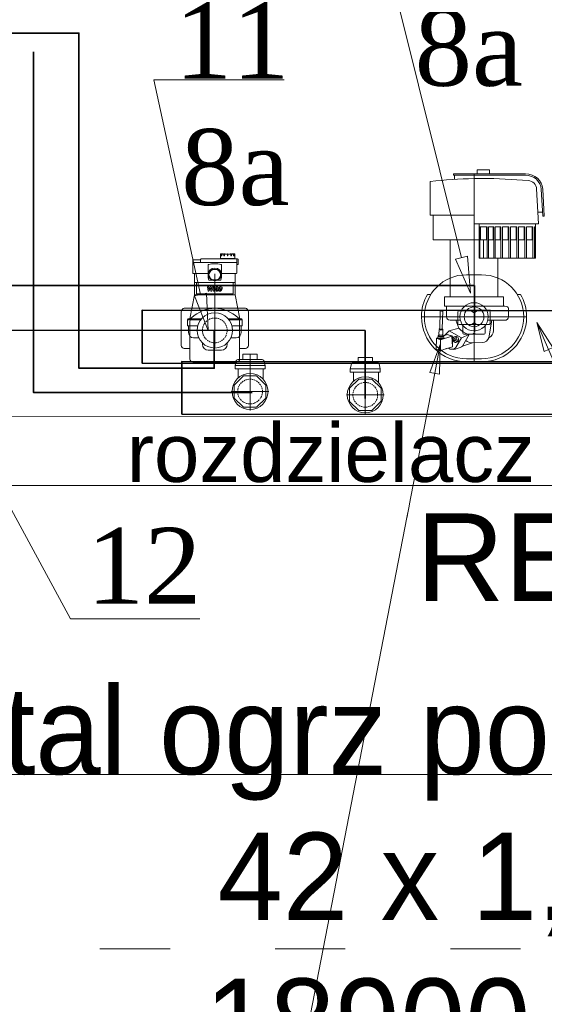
# Model space of a CAD drawing. Header units: centimetres. Extents: x -122 to 72759, y 3298 to 43172.
# Tile 132 of 243: x 30633 to 30723, y 17040 to 17209. Entities that reach past the tile are written whole.
import ezdxf
from ezdxf import colors
from ezdxf.entities.mleader import LeaderData, LeaderLine
from ezdxf.enums import TextEntityAlignment as Align
from ezdxf.lldxf.tags import DXFTag
from ezdxf.math import Vec2, Vec3

# ---------------------------------------------------------------- set-up
doc = ezdxf.new("R2010")
doc.units = ezdxf.units.CM
doc.header["$MEASUREMENT"] = 0
for name, pattern in [('ACAD_ISO03W100', [30, 12, -18]), ('CONTINOUS', [0]), ('DASHDOT', [25.4, 12.7, -6.35, 0, -6.35]), ('HIDDEN', [0.375, 0.25, -0.125])]:
    doc.linetypes.add(name, pattern=pattern)
doc.layers.get('0').update_dxf_attribs({"lineweight": 5})
for name, color, linetype, lineweight in [('0-Sciany', 7, 'Continuous', 5), ('_ nowe meble', 7, 'Continuous', 5), ('_ ściany konstrukcyjne', 7, 'Continuous', 5), ('a_ramka', 7, 'Continuous', 9), ('CP_AXIS', 143, 'DASHDOT', 9), ('CP_DETAL', 33, 'Continuous', 9), ('CP_HIDDE', 203, 'HIDDEN', 9), ('IS_Powrót', 5, 'DASH', 35), ('IS_Text_Odbiornikow_Therm', 7, 'Continuous', 5), ('IS_Zasilanie', 1, 'SOLID', 35), ('S_GAZ-opis', 7, 'CONTINOUS', 18)]:
    doc.layers.add(name, color=color, linetype=linetype, lineweight=lineweight)
doc.layers.add('IS_Armatura_Therm', color=7, linetype='SOLID', lineweight=5, true_color=0x000000)
doc.layers.add('IS_Opisy_działek_Therm', color=7, linetype='SOLID', lineweight=5, true_color=0x000000)
doc.styles.add('Arial-sanit', font='arial.ttf')
doc.styles.add('CP_ATTR', font='ROMANS.SHX')
doc.styles.add('IS_KS_wewn_opis', font='ARIALN.TTF', dxfattribs={"width": 0.8, "height": 18})
doc.styles.get("Standard").update_dxf_attribs({"font": 'ARIAL.TTF'})
tags = doc.linetypes.add('DASH', pattern=[15, 10, -5]).pattern_tags.tags
tags[6:7] = [DXFTag(74, 4), DXFTag(75, 0), DXFTag(340, '0'), DXFTag(46, 0.0), DXFTag(50, 0.0), DXFTag(44, 0.0), DXFTag(45, 0.0)]
tags[4:5] = [DXFTag(74, 4), DXFTag(75, 0), DXFTag(340, '0'), DXFTag(46, 0.0), DXFTag(50, 0.0), DXFTag(44, 0.0), DXFTag(45, 0.0)]
tags = doc.linetypes.add('SOLID', pattern=[10, 10, 0]).pattern_tags.tags
tags[6:7] = [DXFTag(74, 4), DXFTag(75, 0), DXFTag(340, '0'), DXFTag(46, 0.0), DXFTag(50, 0.0), DXFTag(44, 0.0), DXFTag(45, 0.0)]
tags[4:5] = [DXFTag(74, 4), DXFTag(75, 0), DXFTag(340, '0'), DXFTag(46, 0.0), DXFTag(50, 0.0), DXFTag(44, 0.0), DXFTag(45, 0.0)]

# ---------------------------------------------------------------- blocks, each defined once
blk = doc.blocks.new('G$C429A6C2F')
at = {"layer": '0-Sciany', "lineweight": 5}
blk.add_line((182.4, -245.82), (434.75, -245.81), dxfattribs=at)
at = {"layer": '_ ściany konstrukcyjne', "lineweight": 5}
blk.add_lwpolyline([(11.99, -233.96), (433.97, -233.94)], dxfattribs=at)
at = {"layer": '_ nowe meble', "lineweight": 5, "insert": (287.97, -258.19), "char_height": 15, "attachment_point": 5, "rotation": 359.9991, "bg_fill": 3, "box_fill_scale": 1.1, "bg_fill_color": 256, "bg_fill_true_color": 13158600, "bg_fill_transparency": 0}
blk.add_mtext('\\A1;REI60', dxfattribs=at)
at = {"layer": 'a_ramka', "linetype": 'ACAD_ISO03W100'}
blk.add_lwpolyline([(-191.25, 438.34), (576.75, 438.34), (576.75, -325.16), (-191.25, -325.16)], close=True, dxfattribs=at)
blk = doc.blocks.new('Rh_zav141_dn32pn25aa_z50w2jh')
for p, q in [((-2.57, 4.44), (-2.37, 5.3)), ((-1.92, 5.51), (1.92, 5.51)), ((-1.24, 6.4), (-1.24, 5.51)), ((1.24, 6.4), (-1.24, 6.4)), ((1.24, 6.4), (1.24, 5.51)), ((2.57, 4.44), (2.37, 5.3)), ((-2.57, 3.87), (-2.57, 4.44)), ((-2.26, 3.87), (-2.57, 3.87)), ((2.57, 3.87), (-2.57, 3.87)), ((-2.26, 3.87), (-2.26, 2.1)), ((2.03, 3.87), (2.03, 2.32)), ((2.57, 3.87), (2.57, 4.44)), ((-1.12, 2.71), (-2.7, 1.12)), ((1.12, 2.7), (-1.12, 2.71)), ((2.7, 1.12), (1.12, 2.7)), ((-2.7, 1.12), (-2.7, -1.11)), ((2.7, -1.12), (2.7, 1.12)), ((-2.7, -1.11), (-1.12, -2.7)), ((1.12, -2.7), (2.7, -1.12)), ((-1.12, -2.7), (1.12, -2.7))]:
    blk.add_line(p, q)
blk.add_circle((0, 0), 3.08)
for centre, start_param, end_param in [((-1.92, 5.27), -1.570796, -0.127525), ((1.92, 5.27), -3.014068, -1.570796)]:
    blk.add_ellipse(centre, major_axis=(-0.45, 0), ratio=0.540748, start_param=start_param, end_param=end_param)
at = {"layer": 'CP_AXIS'}
for p, q in [((0, 3.24), (0, 6.4)), ((0, -3.24), (0, 3.24)), ((-3.24, 0), (3.24, 0))]:
    blk.add_line(p, q, dxfattribs=at)
at = {"layer": 'CP_DETAL'}
blk.add_line((2.57, 4.44), (-2.57, 4.44), dxfattribs=at)
at = {"layer": 'CP_HIDDE'}
blk.add_circle((0, 0), 2.12, dxfattribs=at)
at = {"linetype": 'ByBlock', "style": 'CP_ATTR', "flags": 9}
for tag in ['NAME', 'GROUP', 'NUMBER', 'PRODUCER', 'ARTICLE', 'PRODUCT-TYPE', 'ORDER-NO', 'CHARACTER', 'DN', 'PN', 'TEMPERATURE', 'FLOW', 'POWER', 'VOLTAGE', 'WEIGHT', 'OTHER']:
    blk.add_attdef(tag, text='', height=0.00005, dxfattribs=at).set_placement((-0.02, 0), align=Align.MIDDLE_LEFT)
blk = doc.blocks.new('rdwilile_logo32_124')
at = {"layer": 'CP_DETAL'}
for p, q in [((-5.2, 11.6), (2.4, 12.4)), ((-5.2, 10), (-5.2, 11.6)), ((-0.4, 7.5), (-5.2, 10)), ((-5.2, 6.8), (-0.4, 7.5)), ((-5.2, 5.1), (-5.2, 6.8)), ((0.8, 2.4), (-5.2, 5.1)), ((-5.2, 2.3), (0, 1.3)), ((-5.2, 0.4), (-5.2, 2.3)), ((0.3, -0.6), (-5.2, 0.4)), ((2.4, 10.5), (-2.3, 10.2)), ((-2.3, 10.2), (2.4, 7.7)), ((2.4, 6.2), (-2.3, 5.6)), ((-2.3, 5.6), (2.4, 3.7)), ((0.8, 2), (0.8, 2.4)), ((2.4, 12.4), (2.4, 10.5)), ((2.4, 7.7), (2.4, 6.2)), ((2.4, 3.7), (2.4, 1.1)), ((-5.2, -4.6), (-5.2, -3.5)), ((-3.6, -4.9), (-5.2, -4.6)), ((-3.6, -4.3), (-3.6, -4.9)), ((-3, -1.7), (5.2, -3.3)), ((5.2, -5.2), (-2.8, -3.7)), ((5.2, -3.3), (5.2, -5.2))]:
    blk.add_line(p, q, dxfattribs=at)
blk.add_circle((4.2, -0.1), 1.12, dxfattribs=at)
for centre, radius, start, end in [((0.1, 2), 0.675, 259.1282, 0.0361), ((0.6, 1.1), 1.8, 259.1463, 0.1097), ((-2.7, -8.1), 2.55, 129.1176, 184.2411), ((-1.4, -8.3), 3.87, 179.6738, 220.639), ((-3.4, -3.5), 1.8, 79.0042, 180), ((-2.9, -8), 2.36, 83.443, 126.7902), ((-1.5, -8.3), 3.76, 221.0023, 254.0583), ((-2.9, -4.3), 0.675, 79.0041, 180), ((-2.6, -8.5), 0.957, 130.254, 184.7357), ((-0.2, -8.4), 3.35, 184.1845, 192.2301), ((-2.2, -8.7), 1.4, 197.2372, 220.2783), ((-2.5, -8.8), 1.19, 83.0647, 125.6723), ((-1.9, -8.4), 1.71, 221.1381, 244.8162), ((-3.2, -14.7), 9.01, 78.3333, 86.5259), ((-0.4, -4.7), 5.71, 246.5302, 260.0633), ((0.7, -1.3), 11.2, 253.0634, 259.1605), ((-2.8, -14.1), 6.54, 77.8511, 86.8316), ((-2.4, -12.4), 6.65, 63.1115, 81.0742), ((-3.3, -17.9), 10.3, 75.0104, 79.1866), ((-0.1, -3.3), 7.23, 259.3761, 268.4794), ((0.2, -4.8), 7.64, 257.7846, 268.7587), ((-1.1, -9.9), 2.04, 42.3225, 78.5446), ((-0.2, -9.4), 1.13, 268.4755, 305.933), ((0.2, -10.1), 2.3, 267.2175, 306.9176), ((-0.6, -9.4), 1.39, 358.6944, 40.5967), ((-0.1, -9.6), 0.837, 308.8919, 338.6227), ((-1.1, -9.6), 3.54, 40.4936, 60.8647), ((-0.5, -9.5), 1.27, 339.364, 1.2833), ((-1.3, -9.7), 3.77, 359.3287, 41.1984), ((-0.1, -10), 2.61, 309.8625, 3.7877)]:
    blk.add_arc(centre, radius, start, end, dxfattribs=at)
blk = doc.blocks.new('Rhpn_strpico_0089_z6r4d8a')
for p, q in [((-1.27, 3.67), (-1.27, 2.73)), ((0.8, 4.5), (-0.28, 4.5)), ((6.09, 3.5), (6.09, -3.5)), ((-2.14, 2.12), (-2.4, 2.12)), ((-3.4, -1.12), (-3.4, 1.12)), ((-2.14, -2.12), (-2.4, -2.12)), ((-1.27, -3.67), (-1.27, -2.73)), ((0.8, -4.5), (-0.28, -4.5)), ((11.28, -3.9), (11.28, -3.75))]:
    blk.add_line(p, q)
at = {"extrusion": (-1e-16, -1, 0)}
for p, q in [((0.8, 4.67), (0.8, 2.91)), ((0.8, 4.67), (1.8, 4.67)), ((1.8, 4.67), (1.8, 2.42)), ((2, 4.57), (1.8, 4.67)), ((2, 2.26), (2, 4.57)), ((6.09, 3.5), (2, 4.28)), ((0.8, -4.67), (1.8, -4.67)), ((2, -4.58), (1.8, -4.67)), ((6.09, -3.5), (2, -4.28))]:
    blk.add_line(p, q, dxfattribs=at)
at = {"extrusion": (0, 1, 0)}
for p, q in [((9.76, 3.5), (6.09, 3.5)), ((8.22, 3.5), (8.22, -3.5)), ((9.76, 3.7), (9.76, 1.15)), ((12.1, 3.75), (9.81, 3.75)), ((11.64, 3.75), (11.64, -3.75)), ((12.1, 3.75), (12.1, 2.45)), ((6.28, 3.12), (6.28, -3.12)), ((6.28, -3.12), (6.28, 3.12)), ((6.28, 3.12), (8.22, 3.12)), ((12.15, 2.45), (11.64, 2.45)), ((12.24, -3.9), (12.24, 2.35)), ((8.99, 1.15), (8.62, 1.05)), ((8.62, 1.05), (8.62, 0.4)), ((8.67, 0.31), (8.67, -0.31)), ((9.35, 0.98), (8.85, 0.67)), ((9.54, 1.15), (8.99, 1.15)), ((9.54, 1), (9.6, 1)), ((9.61, 1.15), (9.61, 1.15)), ((11.2, 1.15), (9.68, 1.15)), ((10.22, 0.67), (9.72, 0.98)), ((10.41, -0.31), (10.41, 0.31)), ((8.62, -0.4), (8.62, -0.95)), ((9.06, -1.14), (8.69, -1.05)), ((8.85, -0.67), (9.35, -0.98)), ((9.08, -1.15), (9.54, -1.15)), ((9.54, -1), (9.6, -1)), ((9.61, -1.15), (9.61, -1.15)), ((9.68, -1.15), (11.2, -1.15)), ((9.72, -0.98), (10.22, -0.67)), ((9.76, -1.15), (9.76, -3.7)), ((12.24, -0.95), (12.34, -0.95)), ((12.34, -3.45), (12.34, -0.95)), ((12.34, -1), (12.75, -1)), ((12.75, -0.97), (12.75, -1)), ((13.01, -1), (12.75, -1)), ((12.75, -1.13), (12.75, -1.16)), ((12.75, -1.57), (12.75, -1.62)), ((13.01, -0.95), (12.78, -0.95)), ((13.01, -1.1), (12.78, -1.1)), ((13.01, -1.19), (12.78, -1.19)), ((13.01, -1.54), (12.78, -1.54)), ((13.01, -1.64), (12.78, -1.64)), ((13.06, -1.11), (13.06, -1.05)), ((13.06, -1.55), (13.06, -1.24)), ((13.08, -1.44), (13.06, -1.44)), ((13.11, -1.41), (13.11, -1.05)), ((13.11, -1.65), (13.11, -1.64)), ((13.11, -1.76), (13.11, -1.65)), ((6.28, -3.12), (8.22, -3.12)), ((12.75, -2.17), (12.75, -2.23)), ((12.75, -2.78), (12.75, -2.83)), ((12.75, -3.24), (12.75, -3.25)), ((12.75, -3.25), (12.75, -3.27)), ((13.08, -2.15), (12.78, -2.15)), ((12.78, -2.25), (13.08, -2.25)), ((12.78, -2.76), (13.01, -2.76)), ((12.78, -2.86), (13.01, -2.86)), ((12.78, -3.21), (13.01, -3.21)), ((12.78, -3.3), (13.01, -3.3)), ((13.06, -2.15), (13.06, -1.69)), ((13.08, -1.78), (13.06, -1.78)), ((13.06, -2.71), (13.06, -2.25)), ((13.06, -2.62), (13.08, -2.62)), ((13.06, -3.16), (13.06, -2.85)), ((13.06, -2.96), (13.08, -2.96)), ((13.06, -3.35), (13.06, -3.29)), ((13.11, -2.23), (13.11, -2.17)), ((13.11, -2.76), (13.11, -2.64)), ((13.11, -3.35), (13.11, -2.99)), ((6.09, -3.5), (9.76, -3.5)), ((9.81, -3.75), (12.24, -3.75)), ((11.37, -4), (12.15, -4)), ((12.24, -3.45), (12.34, -3.45)), ((12.34, -3.4), (12.75, -3.4)), ((12.75, -3.4), (13.01, -3.4)), ((12.75, -3.4), (12.75, -3.42)), ((12.78, -3.45), (13.01, -3.45))]:
    blk.add_line(p, q, dxfattribs=at)
at = {"extrusion": (-1e-16, 1, 0)}
for p, q in [((0.8, -4.67), (0.8, -2.91)), ((1.8, -4.67), (1.8, -2.42)), ((2, -2.26), (2, -4.58))]:
    blk.add_line(p, q, dxfattribs=at)
blk.add_circle((0, 0), 3.02)
for centre, start, end in [((-2.4, 1.12), 90, 180), ((-2.4, -1.12), 180, 270)]:
    blk.add_arc(centre, 1, start, end)
for centre, major_axis, ratio, start_param, end_param in [((-0.28, 3.67), (-0.992, 0), 0.836198, -1.570796, 0), ((9.81, 3.7), (0, 0.05), 0.917391, 0, 1.570796), ((12.15, 2.35), (0, 0.1), 0.917391, -1.570796, 0), ((9.61, 0), (0, 1.15), 0.917391, 1.212503, 1.570796), ((9.61, 0), (0, 1.15), 0.917391, 0.001228, 1.212503), ((9.54, 0), (0, 1), 0.917391, 0.841893, 1.253689), ((9.54, 0), (0, 0.997), 0.917391, -0.206319, 0.206319), ((9.6, 0), (0, 0.999), 0.917391, 4.711886, 6.282317), ((9.61, 0), (0, 1.15), 0.917391, -1.570796, -0.000084), ((9.54, 0), (0, 1), 0.917391, -1.253689, -0.841893), ((11.2, 1.05), (0, 0.1), 0.917391, -1.330804, 0), ((7.28, 0), (0, 4.51), 0.917391, -1.570796, -1.33083), ((9.61, 0), (0, 1.15), 0.917391, 1.570796, 1.92909), ((9.61, 0), (0, 1.15), 0.917391, 1.92909, 3.140364), ((8.71, -0.95), (0, 0.1), 0.917391, 1.570796, 2.910382), ((9.54, 0), (0, 1), 0.917391, 1.887904, 2.299699), ((9.57, 0), (0, 0.998), 0.917391, 2.364936, 2.869863), ((9.08, -1.05), (0, 0.1), 0.917391, 2.910382, 3.141593), ((9.54, 0), (0, 0.997), 0.917391, 2.935274, 3.347912), ((9.6, 0), (0, 0.999), 0.917391, 3.142459, 4.712894), ((9.61, 0), (0, 1.15), 0.917391, 3.141677, 4.712389), ((9.54, 0), (0, 1), 0.917391, 3.983486, 4.395282), ((11.2, -1.05), (0, 0.1), 0.917391, 3.141593, 4.472396), ((7.28, 0), (0, 4.51), 0.917391, 4.472422, 4.712389), ((12.78, -0.97), (-0.0256, 0), 0.977011, -1.570796, 0), ((12.78, -1.13), (-0.0256, 0), 0.977011, -1.570796, 0), ((12.78, -1.16), (-0.0256, 0), 0.977011, 0, 1.570796), ((12.78, -1.57), (-0.0256, 0), 0.977011, -1.570796, 0), ((12.78, -1.62), (-0.0256, 0), 0.977011, 0, 1.570796), ((13.01, -1.05), (-0.102, 0), 0.977011, -3.141593, -1.570796), ((13.01, -1.05), (-0.0512, 0), 0.977011, -3.141593, -1.570796), ((13.01, -1.2), (-0.102, 0), 0.977011, -3.141593, -1.570796), ((13.01, -1.24), (-0.0512, 0), 0.977011, -3.141593, -1.570796), ((13.01, -1.64), (-0.102, 0), 0.977011, -3.141593, -1.570796), ((13.01, -1.69), (-0.0512, 0), 0.977011, -3.141593, -1.570796), ((13.08, -1.41), (-0.0256, 0), 0.977011, 1.570796, 3.141593), ((12.78, -2.17), (-0.0256, 0), 0.977011, -1.570796, 0), ((12.78, -2.23), (-0.0256, 0), 0.977011, 0, 1.570796), ((12.78, -2.78), (-0.0256, 0), 0.977011, -1.570796, 0), ((12.78, -2.83), (-0.0256, 0), 0.977011, 0, 1.570796), ((12.78, -3.24), (-0.0256, 0), 0.977011, -1.570796, 0), ((12.78, -3.27), (-0.0256, 0), 0.977011, 0, 1.570796), ((13.01, -2.71), (-0.0512, 0), 0.977011, 1.570796, 3.141593), ((13.01, -2.76), (-0.102, 0), 0.977011, 1.570796, 3.141593), ((13.01, -3.16), (-0.0512, 0), 0.977011, 1.570796, 3.141593), ((13.01, -3.2), (-0.102, 0), 0.977011, 1.570796, 3.141593), ((13.01, -3.35), (-0.102, 0), 0.977011, 1.570796, 3.141593), ((13.01, -3.35), (-0.0512, 0), 0.977011, 1.570796, 3.141593), ((13.08, -1.76), (-0.0256, 0), 0.977011, 1.570796, 3.141593), ((13.08, -2.17), (-0.0256, 0), 0.977011, -3.141593, -1.570796), ((13.08, -2.23), (-0.0256, 0), 0.977011, 1.570796, 3.141593), ((13.08, -2.64), (-0.0256, 0), 0.977011, -3.141593, -1.570796), ((13.08, -2.99), (-0.0256, 0), 0.977011, -3.141593, -1.570796), ((-0.28, -3.67), (-0.992, 0), 0.836198, 0, 1.570796), ((9.81, -3.7), (0, 0.05), 0.917391, 1.570796, 3.141593), ((11.37, -3.9), (0, 0.1), 0.917391, 1.570796, 3.141593), ((12.15, -3.9), (0, 0.1), 0.917391, 3.141593, 4.712389), ((12.78, -3.42), (-0.0256, 0), 0.977011, 0, 1.570796)]:
    blk.add_ellipse(centre, major_axis=major_axis, ratio=ratio, start_param=start_param, end_param=end_param)
at = {"layer": 'CP_AXIS'}
for p, q in [((0, -3.02), (0, 3.02)), ((-3.02, 0), (12.24, 0))]:
    blk.add_line(p, q, dxfattribs=at)
at = {"layer": 'CP_DETAL', "extrusion": (0, 1, 0)}
for p, q in [((-3.1, 4.25), (-3.1, 5.25)), ((3.05, 5.75), (-2.57, 5.75)), ((3.8, 0), (3.8, 5.25)), ((-5.44, -3.75), (-5.44, 3.75)), ((1.55, 4.25), (-4.91, 4.25)), ((3.8, -5.25), (3.8, 0)), ((-4.91, -4.25), (1.55, -4.25)), ((-3.1, -5.25), (-3.1, -4.25)), ((-2.57, -5.75), (3.05, -5.75))]:
    blk.add_line(p, q, dxfattribs=at)
at = {"layer": 'CP_DETAL'}
for centre, major_axis, ratio, start_param, end_param in [((-2.57, 5.25), (-0.532, 0), 0.940083, -1.570796, 0), ((3.05, 5.25), (-0.75, 0), 0.666667, -3.141593, -1.570796), ((-4.91, 3.75), (-0.532, 0), 0.940083, -1.570796, 0), ((1.55, 3.75), (-0.705, 0), 0.709455, -2.606171, -1.570796), ((-7.98, 0), (-11.78, 0), 0.666667, -3.141593, -2.606171), ((-7.98, 0), (-11.78, 0), 0.666667, 2.606171, 3.141593), ((-4.91, -3.75), (-0.532, 0), 0.940083, 0, 1.570796), ((1.55, -3.75), (-0.705, 0), 0.709455, 1.570796, 2.606171), ((-2.57, -5.25), (-0.532, 0), 0.940083, 0, 1.570796), ((3.05, -5.25), (-0.75, 0), 0.666667, 1.570796, 3.141593)]:
    blk.add_ellipse(centre, major_axis=major_axis, ratio=ratio, start_param=start_param, end_param=end_param, dxfattribs=at)
at = {"layer": 'CP_HIDDE'}
blk.add_circle((0, 0), 2.12, dxfattribs=at)
at = {"layer": 'CP_DETAL', "xscale": 0.1, "yscale": 0.1, "zscale": 0.1}
blk.add_blockref('rdwilile_logo32_124', (7.25, 0), dxfattribs=at)
at = {"linetype": 'ByBlock', "style": 'CP_ATTR', "flags": 9}
for tag in ['NAME', 'GROUP', 'NUMBER', 'PRODUCER', 'ARTICLE', 'PRODUCT-TYPE', 'ORDER-NO', 'CHARACTER', 'DN', 'PN', 'TEMPERATURE', 'FLOW', 'POWER', 'VOLTAGE', 'WEIGHT', 'QUANTITY', 'EQUIPMENT', 'PRICE', 'OTHER']:
    blk.add_attdef(tag, text='', height=0.00005, dxfattribs=at).set_placement((0, 0.01), align=Align.MIDDLE_LEFT)
blk = doc.blocks.new('_None')
blk = doc.blocks.new('_Closed')
at = {"color": 0, "linetype": 'ByBlock', "lineweight": -2}
for p, q in [((-1, 0.167), (0, 0)), ((-1, 0.167), (-1, -0.167)), ((0, 0), (-1, -0.167)), ((0, 0), (-1, 0))]:
    blk.add_line(p, q, dxfattribs=at)
blk = doc.blocks.new('G$C22046086')
at = {"extrusion": (-1, 2.83277e-16, 0)}
for p, q in [((2.65, 27.61), (0.51, 27.61)), ((0.51, 26.91), (0.51, 27.61)), ((2.65, 26.91), (2.65, 27.61)), ((-7.5, 19.83), (-7.5, 25.61)), ((-3.52, 26.91), (-3.52, 26.66)), ((-3.52, 26.91), (8.83, 26.91)), ((8.83, 26.66), (-3.52, 26.66)), ((-3.34, 26.66), (-3.34, 25.94)), ((11.05, 18.33), (10.71, 24.32)), ((11.75, 19.67), (11.51, 24.28)), ((11.76, 24.3), (12, 19.68)), ((11.72, 20.34), (10.94, 20.34)), ((0, 19.83), (-7.5, 19.83)), ((-7, 15.61), (-7, 19.83)), ((0, 19.83), (0, 18.33)), ((12, 19.68), (11.75, 19.67)), ((0, 18.33), (11.05, 18.33)), ((0.89, 18.33), (0.89, 12.45)), ((1.02, 17.82), (2.23, 17.82)), ((1.02, 17.82), (1.02, 12.45)), ((1.11, 17.82), (1.11, 15.61)), ((2.15, 15.61), (2.15, 17.82)), ((2.23, 17.82), (2.23, 12.45)), ((2.49, 17.82), (3.37, 17.82)), ((2.49, 17.82), (2.49, 12.45)), ((3.28, 15.61), (3.28, 17.82)), ((3.37, 17.82), (3.37, 12.45)), ((3.62, 17.82), (4.59, 17.82)), ((3.62, 17.82), (3.62, 12.45)), ((4.48, 15.61), (4.48, 17.82)), ((4.59, 17.82), (4.59, 12.45)), ((4.89, 17.82), (5.95, 17.82)), ((4.89, 17.82), (4.89, 12.45)), ((5.84, 15.61), (5.84, 17.82)), ((5.95, 17.82), (5.95, 12.45)), ((6.25, 17.82), (7.32, 17.82)), ((6.25, 17.82), (6.25, 12.45)), ((7.21, 15.61), (7.21, 17.82)), ((7.32, 17.82), (7.32, 12.45)), ((7.62, 17.82), (8.68, 17.82)), ((7.62, 17.82), (7.62, 12.45)), ((8.57, 15.61), (8.57, 17.82)), ((8.68, 17.82), (8.68, 12.45)), ((8.98, 17.82), (10.05, 17.82)), ((8.98, 17.82), (8.98, 12.45)), ((9.94, 15.61), (9.94, 17.82)), ((10.05, 17.82), (10.05, 12.45)), ((10.35, 17.82), (10.53, 17.82)), ((10.35, 17.82), (10.35, 12.45)), ((10.43, 17.82), (10.43, 15.61)), ((10.53, 18.33), (10.53, 17.82)), ((10.53, 17.82), (10.53, 12.45)), ((0.89, 15.61), (-7, 15.61)), ((-4.1, 5.82), (-4.1, 15.61)), ((2.15, 15.61), (1.11, 15.61)), ((1.63, 15.61), (1.63, 12.45)), ((3.28, 15.61), (2.49, 15.61)), ((4.48, 15.61), (3.62, 15.61)), ((5.84, 15.61), (4.89, 15.61)), ((7.21, 15.61), (6.25, 15.61)), ((8.57, 15.61), (7.62, 15.61)), ((9.94, 15.61), (8.98, 15.61)), ((10.43, 15.61), (10.35, 15.61)), ((0.89, 12.45), (10.53, 12.45)), ((4.1, 5.82), (4.1, 12.45)), ((-1.3, 9.62), (1.3, 9.62)), ((-7.97, 6.26), (-7.38, 6.26)), ((7.38, 6.26), (7.97, 6.26)), ((1.3, -4.79), (-1.3, -4.79)), ((1.3, -5.29), (-1.3, -5.29))]:
    blk.add_line(p, q, dxfattribs=at)
for p, q in [((0, -5.29), (0, 26.91)), ((-5.05, 5.81), (-5.05, 4.23)), ((-5.05, 5.81), (5.05, 5.81)), ((5.05, 4.23), (5.05, 5.81)), ((-5.78, 3.47), (-5.86, 0.34)), ((-5.45, 0.33), (-5.36, 3.46)), ((5.29, 4.23), (-5.05, 4.23)), ((-4.72, 4.23), (-4.72, 2.43)), ((2.6, 3.41), (-2.6, 3.41)), ((-0.42, 3.4), (0, 3.11)), ((0, 3.41), (0, -0.59)), ((0.42, 3.4), (0, 3.11)), ((5.9, 2.41), (5.9, 3.82)), ((9, 2.41), (-9, 2.41)), ((-4.11, 1.83), (-2.34, 1.83)), ((-2.61, 0.46), (-3.12, 1.84)), ((-2.75, 3.26), (-2.75, 1.27)), ((0, 3.11), (0, 1.4)), ((2.34, 1.81), (5.29, 1.81)), ((2.52, -1.18), (3.05, 1.82)), ((2.75, 1.27), (2.75, 3.26)), ((3.36, 0.05), (3.36, 1.82)), ((-6.03, -0.61), (-5.96, 0.26)), ((-5.33, -0.63), (-5.35, 0.24)), ((-4.24, 0.01), (-5.1, -0.83)), ((-4.24, 0.01), (-2.61, 0.46)), ((-4.24, 0.01), (-2.15, -1.2)), ((2.6, 1.11), (-2.6, 1.11)), ((-1.9, -0.38), (-1.9, 1.11)), ((-0.42, 1.11), (0, 1.4)), ((0.42, 1.11), (0, 1.4)), ((0, 1.11), (0, -0.4)), ((1.9, -0.38), (1.9, 1.11)), ((-6.5, -3.11), (-6.45, -1.27)), ((-6.2, -1.19), (-6.45, -1.27)), ((-5.72, -1.54), (-6.45, -1.27)), ((-6.15, -0.84), (-6.2, -1.08)), ((-6.2, -1.08), (-6.2, -1.2)), ((-6.03, -0.61), (-6.04, -0.83)), ((-5.76, -3.39), (-5.72, -1.54)), ((-3.78, -0.92), (-5.72, -1.54)), ((-5.33, -0.85), (-5.33, -0.63)), ((-5.19, -1.1), (-5.23, -0.86)), ((-4.53, -0.64), (-5.22, -0.87)), ((-5.19, -1.22), (-5.19, -1.1)), ((-3.78, -0.92), (-4.53, -0.64)), ((-3.82, -0.87), (-4.49, -0.66)), ((-3.78, -0.92), (-3.66, -2.71)), ((-3.61, -1.18), (-3.76, -1.23)), ((-3.66, -2.61), (-3.61, -1.18)), ((-3.37, -1.29), (-3.45, -1.46)), ((-3.45, -1.46), (-3.36, -1.67)), ((-3.15, -0.94), (-3.4, -1.02)), ((-3.2, -1.34), (-3.37, -1.29)), ((-3.36, -1.67), (-3.2, -1.72)), ((-3.12, -1.56), (-3.2, -1.34)), ((-3.2, -1.72), (-3.12, -1.56)), ((-2.15, -1.2), (-3.04, -2.73)), ((-2.15, -1.2), (-0.86, -0.61)), ((-0.86, -0.61), (-1.99, -2.63)), ((1.75, -0.59), (-1.75, -0.59)), ((-0.27, -0.59), (0, -0.4)), ((0.27, -0.59), (0, -0.4)), ((-5.76, -3.39), (-6.5, -3.11)), ((-5.76, -3.39), (-4.86, -3.09)), ((-4.86, -3.09), (-4.85, -3.09)), ((-4.85, -3.09), (-4.86, -3.09)), ((-4.86, -3.09), (-4.86, -3.09)), ((-4.85, -3.09), (-4.85, -3.09)), ((-4.85, -3.09), (-4.84, -3.09)), ((-4.84, -3.09), (-4.85, -3.09)), ((-4.85, -3.09), (-4.85, -3.09)), ((-4.84, -3.09), (-4.83, -3.08)), ((-4.83, -3.08), (-4.84, -3.09)), ((-4.84, -3.09), (-4.84, -3.09)), ((-4.83, -3.08), (-4.83, -3.08)), ((-4.83, -3.08), (-4.82, -3.08)), ((-4.82, -3.08), (-4.83, -3.08)), ((-4.83, -3.08), (-4.83, -3.08)), ((-4.82, -3.08), (-4.82, -3.08)), ((-4.82, -3.08), (-4.81, -3.08)), ((-4.81, -3.08), (-4.82, -3.08)), ((-4.82, -3.08), (-4.82, -3.08)), ((-4.82, -3.08), (-4.82, -3.08)), ((-4.81, -3.08), (-4.81, -3.07)), ((-4.81, -3.07), (-4.8, -3.07)), ((-4.8, -3.07), (-4.81, -3.07)), ((-4.81, -3.07), (-4.81, -3.07)), ((-4.81, -3.07), (-4.81, -3.08)), ((-4.81, -3.08), (-4.81, -3.08)), ((-4.81, -3.08), (-4.81, -3.08)), ((-4.8, -3.07), (-4.8, -3.07)), ((-4.8, -3.07), (-4.79, -3.07)), ((-4.79, -3.07), (-4.8, -3.07)), ((-4.78, -3.06), (-4.79, -3.07)), ((-4.79, -3.07), (-4.79, -3.07)), ((-4.79, -3.07), (-4.78, -3.07)), ((-4.79, -3.07), (-4.79, -3.07)), ((-4.79, -3.07), (-4.79, -3.07)), ((-4.79, -3.07), (-4.79, -3.07)), ((-4.79, -3.07), (-4.79, -3.07)), ((-4.79, -3.07), (-4.79, -3.07)), ((-4.78, -3.06), (-4.67, -3.03)), ((-4.67, -3.03), (-4.78, -3.06)), ((-4.78, -3.07), (-4.78, -3.06)), ((-4.78, -3.06), (-4.78, -3.06)), ((-4.78, -3.06), (-4.78, -3.06)), ((-4.78, -3.06), (-4.78, -3.06)), ((-4.78, -3.06), (-4.78, -3.06)), ((-4.78, -3.06), (-4.78, -3.06)), ((-4.69, -3.04), (-4.68, -3.03)), ((-4.69, -3.04), (-4.69, -3.04)), ((-4.68, -3.03), (-4.67, -3.03)), ((-4.67, -3.03), (-4.67, -3.03)), ((-4.67, -3.03), (-4.67, -3.03)), ((-4.67, -3.03), (-4.67, -3.03)), ((-4.67, -3.03), (-4.67, -3.03)), ((-4.67, -3.03), (-4.67, -3.03)), ((-4.67, -3.03), (-4.67, -3.03)), ((-4.67, -3.03), (-4.66, -3.03)), ((-4.66, -3.03), (-4.67, -3.03)), ((-4.67, -3.03), (-4.67, -3.03)), ((-4.67, -3.03), (-4.67, -3.03)), ((-4.67, -3.03), (-4.67, -3.03)), ((-4.67, -3.03), (-4.67, -3.03)), ((-4.67, -3.03), (-4.67, -3.03)), ((-4.67, -3.03), (-4.67, -3.03)), ((-4.67, -3.03), (-4.67, -3.03)), ((-4.66, -3.03), (-3.66, -2.71)), ((-4.65, -3.03), (-4.66, -3.03)), ((-4.66, -3.03), (-4.66, -3.03)), ((-4.66, -3.03), (-4.66, -3.03)), ((-4.66, -3.03), (-4.66, -3.03)), ((-4.66, -3.03), (-4.66, -3.03)), ((-4.66, -3.03), (-4.66, -3.03)), ((-4.66, -3.03), (-4.66, -3.03)), ((-4.66, -3.03), (-4.66, -3.03)), ((-4.66, -3.03), (-4.66, -3.03)), ((-4.66, -3.03), (-4.65, -3.03)), ((-4.66, -3.03), (-4.66, -3.03)), ((-4.66, -3.03), (-4.66, -3.03)), ((-4.66, -3.03), (-4.66, -3.03)), ((-4.66, -3.03), (-4.66, -3.03)), ((-4.66, -3.03), (-4.66, -3.03)), ((-4.65, -3.03), (-4.65, -3.03)), ((-4.65, -3.03), (-4.65, -3.03)), ((-4.65, -3.03), (-4.65, -3.03)), ((-4.65, -3.03), (-4.65, -3.03)), ((-4.65, -3.03), (-4.65, -3.03)), ((-4.65, -3.03), (-4.65, -3.03)), ((-4.65, -3.03), (-4.65, -3.03)), ((-4.65, -3.03), (-4.65, -3.03)), ((-4.65, -3.03), (-4.65, -3.03)), ((-4.65, -3.03), (-4.65, -3.03)), ((-4.65, -3.03), (-4.65, -3.03)), ((-3.21, -3.12), (-2.36, -2.85)), ((-3.04, -2.73), (-3.13, -2.86)), ((-3.09, -1.97), (-2.84, -1.89)), ((-1.99, -2.63), (-0.25, -2.07)), ((-0.25, -2.07), (1.44, -1.98))]:
    blk.add_line(p, q)
for radius in [2.42, 1.69]:
    blk.add_circle((0, 2.41), radius)
for centre, radius, start, end in [((-1.3, 2.41), 7.2, 90, 180), ((1.3, 2.41), 7.2, 0, 90), ((-1.3, 2.41), 7.7, 150, 180), ((1.3, 2.41), 7.7, 0, 30), ((-1.3, 2.41), 7.7, 180, 270), ((-1.3, 2.41), 7.2, 180, 270), ((1.3, 2.41), 7.2, 270, 0), ((1.3, 2.41), 7.7, 270, 0)]:
    blk.add_arc(centre, radius, start, end)
for centre, major_axis, ratio, start_param, end_param in [((1.6, -57.31), (0, -83.42), 0.995575, -3.122334, -3.031805), ((1.43, -57.31), (0, -83.42), 0.887361, -3.141593, -3.122334), ((1.43, -57.31), (0, -83.42), 0.99842, 3.047415, 3.141593), ((8.83, 24.15), (-2.93, 0), 0.942589, 3.193953, 4.712389), ((8.83, 24.15), (-2.68, 0), 0.93682, 3.193953, 4.712389), ((9.11, 24.24), (-1.61, 0), 0.936577, 3.193953, 4.618211), ((-5.57, 3.46), (0.207, -0.005), 0.340973, 6.282917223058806, 12.56610253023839), ((-2.6, 3.26), (-0.155, 0), 0.992157, -1.570796, 0), ((2.6, 3.26), (-0.155, 0), 0.992157, 3.141593, 4.712389), ((5.29, 3.82), (-0.606, 0), 0.692096, 3.141593, 4.712389), ((-4.11, 2.43), (-0.606, 0), 0.9889, 0, 1.570796), ((5.29, 2.41), (-0.606, 0), 0.990493, 1.570796, 3.141593), ((-5.66, 0.25), (-0.308, 0.008), 0.350218, 6.156728, 9.555461), ((-5.81, 0.23), (0.161, 0), 0.986887, 1.919768, 2.895739), ((-5.65, 0.33), (0.207, -0.005), 0.342424, 3.141323, 6.282918), ((-5.51, 0.22), (-0.163, 0), 0.986887, 3.342717, 4.306855), ((-2.6, 1.27), (-0.155, 0), 0.992157, 0, 1.570796), ((-0.14, 2.45), (-3.18, 0), 0.986887, 0.683507, 1.341014), ((2.02, 0.05), (-1.34, 0), 0.986887, 1.954763, 3.141593), ((2.6, 1.27), (-0.155, 0), 0.992157, 1.570796, 3.141593), ((-5.69, -0.86), (-0.462, 0.012), 0.368404, 5.586937, 10.122746), ((-5.69, -1.09), (-0.506, 0.013), 0.356004, 6.282902, 9.424495), ((-5.7, -1.21), (-0.506, 0.013), 0.356004, 6.282902, 9.424495), ((-5.68, -0.62), (-0.354, 0.009), 0.342211, 6.282916, 9.428864), ((-5.69, -0.84), (0.354, -0.009), 0.342405, 3.141322, 6.282916), ((-3.92, -1.16), (0.31, 0), 0.986887, 6.207282, 7.52207), ((-3.25, -1.5), (0.16, -0.474), 0.676969, 6.273473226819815, 12.5566585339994), ((-3, -1.42), (0.16, -0.474), 0.677438, 6.273432, 9.415048), ((-1.75, -0.38), (0, -0.209), 0.728684, -1.570796, 0), ((-0.27, -0.37), (-1.72, 0), 0.986887, 0.833138, 1.582025), ((1.38, -0.79), (1.21, 0), 0.986887, 4.764083, 5.951293), ((1.75, -0.38), (0, -0.209), 0.728684, 0, 1.570796), ((-3.79, -2.28), (0.884, 0), 0.986887, 3.998158, 5.550065), ((-3.5, -2.22), (0.961, 0), 0.986887, 4.495017, 5.028751), ((-2.66, -1.96), (-0.951, 0), 0.986887, 1.890346, 2.351016)]:
    blk.add_ellipse(centre, major_axis=major_axis, ratio=ratio, start_param=start_param, end_param=end_param)
at = {"linetype": 'ByBlock', "style": 'CP_ATTR', "flags": 9}
for tag, p in [('OTHER', (0.01, 2.41)), ('PRICE', (0.01, 2.41)), ('EQUIPMENT', (0.01, 2.41)), ('QUANTITY', (0.01, 2.41)), ('WEIGHT', (0.01, 2.41)), ('VOLTAGE', (0.01, 2.41)), ('POWER', (0.01, 2.41)), ('FLOW', (0.01, 2.41)), ('TEMPERATURE', (0.01, 2.41)), ('PN', (0.01, 2.41)), ('DN', (0.01, 2.41)), ('CHARACTER', (0.01, 2.41)), ('ORDER-NO', (0.01, 2.41)), ('PRODUCT-TYPE', (0.01, 2.41)), ('ARTICLE', (0.01, 2.41)), ('PRODUCER', (0.01, 2.41)), ('NUMBER', (0.01, 2.41)), ('GROUP', (0.01, 2.41)), ('NAME', (0.01, 2.41)), ('OTHER', (0, 0.5)), ('WEIGHT', (0, 0.5)), ('VOLTAGE', (0, 0.5)), ('POWER', (0, 0.5)), ('FLOW', (0, 0.5)), ('TEMPERATURE', (0, 0.5)), ('PN', (0, 0.5)), ('DN', (0, 0.5)), ('CHARACTER', (0, 0.5)), ('ORDER-NO', (0, 0.5)), ('PRODUCT-TYPE', (0, 0.5)), ('ARTICLE', (0, 0.5)), ('PRODUCER', (0, 0.5)), ('NUMBER', (0, 0.5)), ('GROUP', (0, 0.5)), ('NAME', (0, 0.5))]:
    blk.add_attdef(tag, text='', height=0.00005, rotation=90, dxfattribs=at).set_placement(p, align=Align.MIDDLE_LEFT)
blk = doc.blocks.new('_ClosedBlank')
at = {"color": 0, "linetype": 'ByBlock', "lineweight": -2}
for p, q in [((-1, 0.167), (0, 0)), ((-1, 0.167), (-1, -0.167)), ((0, 0), (-1, -0.167))]:
    blk.add_line(p, q, dxfattribs=at)

msp = doc.modelspace()

# ---------------------------------------------------------------- block references
msp.add_blockref('G$C429A6C2F', (30441.8686, 17374.75216))

# ---------------------------------------------------------------- next in the draw order: linework, layer by layer
at = {"layer": 'IS_Powrót'}
for p, q in [((30692.04133, 17155.50752), (30549.38953, 17155.62257)), ((30692.04133, 17143.87165), (30692.04133, 17155.50752))]:
    msp.add_line(p, q, dxfattribs=at)
msp.add_lwpolyline([(30672.66173, 17144.8679), (30635.25587, 17144.8679), (30635.25587, 17203.24845)], dxfattribs=at)
at = {"layer": 'IS_Powrót', "linetype": 'ByBlock'}
msp.add_lwpolyline([(30768.7359, 17150.13221), (30768.7359, 17141.10276), (30660.641, 17141.19309), (30660.641, 17150.22256)], close=True, dxfattribs=at)
at = {"layer": 'IS_Zasilanie'}
for p in [(30559.38714, 17163.19565), (30710.74277, 17155.23628)]:
    msp.add_line(p, (30710.74277, 17163.19565), dxfattribs=at)
msp.add_lwpolyline([(30666.19068, 17155.50088), (30666.19068, 17149.03016), (30643.02273, 17149.03016), (30643.02273, 17206.47587), (30617.77164, 17206.47699)], dxfattribs=at)
msp.add_lwpolyline([(30773.12728, 17158.87669), (30773.12728, 17149.84724), (30653.84287, 17149.93757), (30653.84287, 17158.96703)], close=True, dxfattribs=at)

# ---------------------------------------------------------------- next in the draw order: block references
at = {"lineweight": 5, "rotation": 90}
msp.add_blockref('Rhpn_strpico_0089_z6r4d8a', (30666.28146, 17155.52955), dxfattribs=at)
at = {"xscale": -1}
for p in [(30672.30758, 17145.04811), (30692.04133, 17144.48977)]:
    msp.add_blockref('Rh_zav141_dn32pn25aa_z50w2jh', p, dxfattribs=at)
at = {"layer": 'IS_Armatura_Therm'}
msp.add_blockref('G$C22046086', (30710.65863, 17155.44444), dxfattribs=at)

# ---------------------------------------------------------------- next in the draw order: texts
at = {"layer": 'IS_Text_Odbiornikow_Therm', "lineweight": 5, "insert": (30651.21132, 17139.56415), "char_height": 10, "width": 121.6785492, "attachment_point": 1}
msp.add_mtext('rozdzielacz %%c100', dxfattribs=at)

# ---------------------------------------------------------------- next in the draw order: leaders
at = {"layer": 'IS_Opisy_działek_Therm'}
ml = msp.add_multileader_mtext('Standard', dxfattribs=at)
ml.set_content('{\\fAgency FB|b0|i0|c0|p0;instal ogrz podł.\\P\\fArial Narrow|b0|i0|c238|p34; \\fAgency FB|b0|i0|c0|p0;42 x 1,5-\\P18900 W}', color=256, style='Arial-sanit')
ml.set_leader_properties(color=256, linetype='ByLayer', lineweight=-1)
ml.set_arrow_properties(name='CLOSED')
ml.build(insert=Vec2(0, 0))
ml.multileader.update_dxf_attribs({"text_left_attachment_type": 6, "text_right_attachment_type": 6, "arrow_head_size": 5})
ctx = ml.context
ctx.base_point, ctx.char_height, ctx.arrow_head_size, ctx.plane_origin = Vec3(30646.98376, 17079.4486), 15, 5, Vec3(31008.50944, 17211.60281)
ctx.left_attachment, ctx.right_attachment, ctx.text_align_type = 6, 6, 2
notes = []
notes.append((ctx, [(0, (1, 1, 0), (30754.83462, 17079.4486), (-1, 0), 8, [(0, [(30721.42663, 17156.85464)], 0, [])])]))
ctx.mtext.insert, ctx.mtext.width, ctx.mtext.alignment, ctx.mtext.flow_direction = Vec3(30744.83462, 17094.48684), 163.1400319, 3, 5
ml = msp.add_multileader_mtext('Standard', dxfattribs=at)
ml.set_content('{\\fAgency FB|b0|i0|c0|p0;instal ogrz grzej\\P\\fArial Narrow|b0|i0|c238|p34; \\fAgency FB|b0|i0|c0|p0;22 x 1,5-\\P4745 W}', color=256, style='Arial-sanit')
ml.set_leader_properties(color=256, linetype='ByLayer', lineweight=-1)
ml.set_arrow_properties(name='CLOSED')
ml.build(insert=Vec2(0, 0))
ml.multileader.update_dxf_attribs({"text_left_attachment_type": 6, "text_right_attachment_type": 6, "arrow_head_size": 5})
ctx = ml.context
ctx.base_point, ctx.char_height, ctx.arrow_head_size, ctx.plane_origin = Vec3(30688.06869, 17002.82161), 15, 5, Vec3(31034.35756, 17143.14789)
ctx.left_attachment, ctx.right_attachment, ctx.text_align_type = 6, 6, 2
notes.append((ctx, [(0, (1, 1, 0), (30797.71688, 17002.82161), (-1, 0), 8, [(0, [(30742.5683, 17155.04901)], 0, [])])]))
ctx.mtext.insert, ctx.mtext.width, ctx.mtext.alignment, ctx.mtext.flow_direction = Vec3(30787.71688, 17017.85985), 163.1400319, 3, 5
ml = msp.add_multileader_mtext('Standard', dxfattribs=at)
ml.set_content('{\\fAgency FB|b0|i0|c0|p0;zasilanie \\Ppodrzew.cw.u\\P\\fArial Narrow|b0|i0|c238|p34; \\fAgency FB|b0|i0|c0|p0;35 x 1,5-\\P28,0 kW}', color=256, style='Arial-sanit')
ml.set_leader_properties(color=256, linetype='ByLayer', lineweight=-1)
ml.set_arrow_properties(name='CLOSED')
ml.build(insert=Vec2(0, 0))
ml.multileader.update_dxf_attribs({"text_left_attachment_type": 6, "text_right_attachment_type": 6, "arrow_head_size": 5})
ctx = ml.context
ctx.base_point, ctx.char_height, ctx.arrow_head_size, ctx.plane_origin = Vec3(30580.22806, 16989.80106), 15, 5, Vec3(30889.77848, 17188.3111)
ctx.left_attachment, ctx.right_attachment, ctx.text_align_type = 6, 6, 2
notes.append((ctx, [(0, (1, 1, 0), (30673.27968, 16989.80106), (-1, 0), 8, [(0, [(30704.88037, 17153.09249)], 0, [])])]))
ctx.mtext.insert, ctx.mtext.width, ctx.mtext.alignment, ctx.mtext.flow_direction = Vec3(30663.27968, 17005.86224), 163.1400319, 3, 5
at = {"layer": 'IS_Text_Odbiornikow_Therm', "lineweight": 5}
ml = msp.add_multileader_mtext('Standard', dxfattribs=at)
ml.set_content('{\\W1;\\fTimes New Roman|b0|i0|c0|p0;8\\P8a}', color=256, style='IS_KS_wewn_opis')
ml.set_leader_properties(color=256, linetype='ByLayer', lineweight=-1)
ml.set_arrow_properties(name='CLOSEDBLANK')
ml.build(insert=Vec2(0, 0))
ml.multileader.update_dxf_attribs({"text_left_attachment_type": 6, "text_right_attachment_type": 6, "dogleg_length": 5.01811, "arrow_head_size": 6.27263})
ctx = ml.context
ctx.base_point, ctx.char_height, ctx.arrow_head_size, ctx.landing_gap_size, ctx.plane_origin = Vec3(30700.84803, 17218.89578), 13, 6.27263, 1.25453, Vec3(30568.39014, 17072.93119)
ctx.left_attachment, ctx.right_attachment, ctx.text_align_type = 6, 6, 2
notes.append((ctx, [(1, (1, 1, 0), (30695.82992, 17218.89578), (1, 0), 5.01811, [(0, [(30710.03501, 17161.89756)], 0, [])])]))
ctx.mtext.insert, ctx.mtext.alignment, ctx.mtext.flow_direction = Vec3(30719.02036, 17232.12072), 3, 5
ml = msp.add_multileader_mtext('Standard', dxfattribs=at)
ml.set_content('{\\W1;\\fTimes New Roman|b0|i0|c0|p0;11\\P8a}', color=256, style='IS_KS_wewn_opis')
ml.set_leader_properties(color=256, linetype='ByLayer', lineweight=-1)
ml.set_arrow_properties(name='CLOSEDBLANK')
ml.build(insert=Vec2(0, 0))
ml.multileader.update_dxf_attribs({"text_left_attachment_type": 6, "text_right_attachment_type": 6, "dogleg_length": 5.01811, "arrow_head_size": 6.27263})
ctx = ml.context
ctx.base_point, ctx.char_height, ctx.arrow_head_size, ctx.landing_gap_size, ctx.plane_origin = Vec3(30660.87978, 17198.45407), 13, 6.27263, 1.25453, Vec3(30528.42189, 17052.48948)
ctx.left_attachment, ctx.right_attachment, ctx.text_align_type = 6, 6, 2
notes.append((ctx, [(1, (1, 1, 0), (30655.86168, 17198.45407), (1, 0), 5.01811, [(0, [(30665.13724, 17155.52921)], 0, [])])]))
ctx.mtext.insert, ctx.mtext.alignment, ctx.mtext.flow_direction = Vec3(30679.05212, 17211.67901), 3, 5
ml = msp.add_multileader_mtext('Standard', dxfattribs=at)
ml.set_content('{\\W1;\\fTimes New Roman|b0|i0|c0|p0;12}', color=256, style='IS_KS_wewn_opis')
ml.set_leader_properties(color=256, linetype='ByLayer', lineweight=-1)
ml.set_arrow_properties(name='CLOSEDBLANK')
ml.build(insert=Vec2(0, 0))
ml.multileader.update_dxf_attribs({"text_left_attachment_type": 6, "text_right_attachment_type": 6, "dogleg_length": 5.01811, "arrow_head_size": 6.27263})
ctx = ml.context
ctx.base_point, ctx.char_height, ctx.arrow_head_size, ctx.landing_gap_size, ctx.plane_origin = Vec3(30646.58188, 17106.10643), 13, 6.27263, 1.25453, Vec3(30507.84886, 16983.0919)
ctx.left_attachment, ctx.right_attachment, ctx.text_align_type = 6, 6, 2
notes.append((ctx, [(1, (1, 1, 0), (30641.56378, 17106.10643), (1, 0), 5.01811, [(0, [(30618.90842, 17147.93479)], 0, [])])]))
ctx.mtext.insert, ctx.mtext.alignment, ctx.mtext.flow_direction = Vec3(30663.98565, 17121.70643), 3, 5
at = {"layer": 'S_GAZ-opis'}
ml = msp.add_multileader_mtext('Standard', dxfattribs=at)
ml.set_content('{\\fArial Narrow|b0|i1|c238|p34;\\H0.777778x;Szafka gazowa LPG z reduktorem II%%D\\fArial|b0|i1|c238|p34;\\P\\fArial Narrow|b0|i1|c238|p34; i zaworem głównym dn25mm\\fArial|b0|i1|c238|p34;\\P\\fArial Narrow|b0|i1|c238|p34;Dół szafki min. 0,5 m n.p.t.\\fArial|b0|i1|c238|p34;\\P\\fArial Narrow|b0|i1|c238|p34;Wymiary szafki metalowej: 400x400x200\\fCentury Gothic|b0|i1|c238|p34;\\H1.285714x;.}', color=256, style='Arial-sanit')
ml.set_leader_properties()
ml.set_arrow_properties(name='NONE')
ml.build(insert=Vec2(0, 0))
ml.multileader.update_dxf_attribs({"text_left_attachment_type": 5, "text_right_attachment_type": 5, "text_top_attachment_type": 10, "dogleg_length": 0.08, "arrow_head_size": 1080, "scale": 0.09})
ctx = ml.context
ctx.base_point, ctx.scale, ctx.char_height, ctx.arrow_head_size, ctx.landing_gap_size, ctx.plane_origin = Vec3(30942.4602, 17466.8284), 0.09, 18, 1080, 18, Vec3(32463.54614, 17274.37042)
ctx.left_attachment, ctx.right_attachment, ctx.bottom_attachment = 5, 5, 10
notes.append((ctx, [(1, (1, 1, 0), (30942.453, 17466.8284), (1, 0), 0.0072, [(0, [(30622.49734, 17417.17344)], 0, [])])]))
ctx.mtext.insert, ctx.mtext.flow_direction = Vec3(30960.4602, 17563.47917), 5
for ctx, leaders in notes:
    for number, flags, end, landing, length, lines in leaders:
        leader = LeaderData()
        leader.index, (leader.has_last_leader_line, leader.has_dogleg_vector, leader.attachment_direction) = number, flags
        leader.last_leader_point, leader.dogleg_vector, leader.dogleg_length = Vec3(end), Vec3(landing), length
        for number, points, colour, breaks in lines:
            line = LeaderLine()
            line.index, line.vertices, line.color, line.breaks = number, Vec3.list(points), colors.encode_raw_color(colour), breaks
            leader.lines.append(line)
        ctx.leaders.append(leader)

doc.saveas('drawing.dxf')
